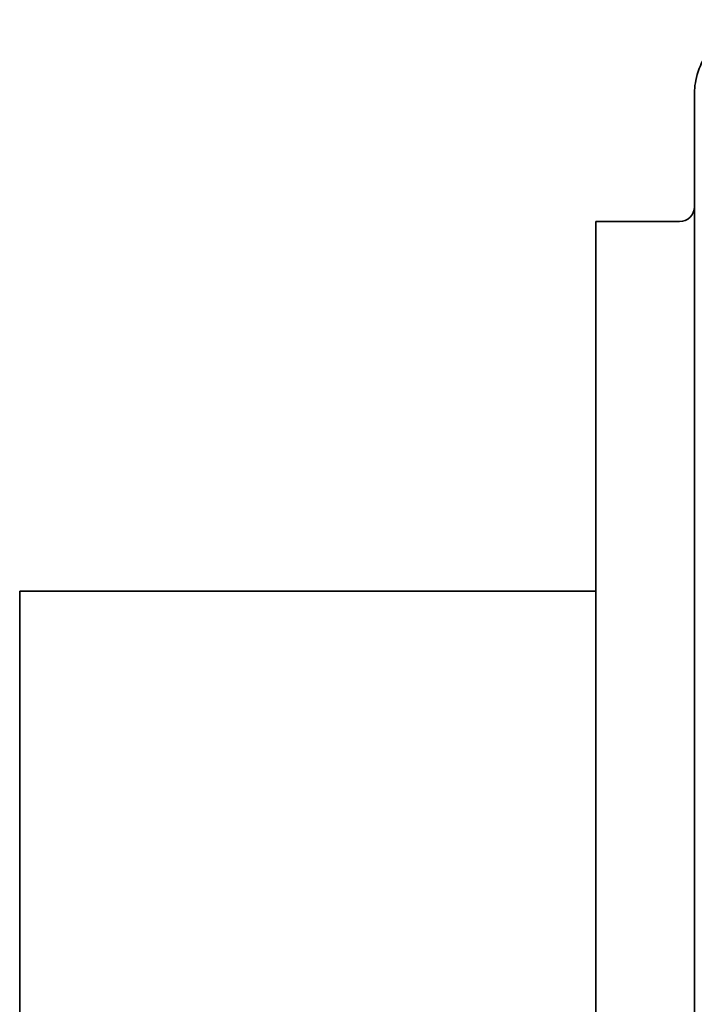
# Model space of a CAD drawing. Header units: millimetres. Extents: x 386 to 874, y 93 to 798.
# Tile 6 of 7: x 548 to 685, y 594 to 794. Entities that reach past the tile are written whole.
import ezdxf

# ---------------------------------------------------------------- set-up
doc = ezdxf.new("R2010")
doc.units = ezdxf.units.MM
doc.header["$LTSCALE"] = 3
doc.layers.add('Krawędzie widoczne(ISO)', color=7, linetype='Continuous', lineweight=35, true_color=0x262659)

msp = doc.modelspace()

# ---------------------------------------------------------------- linework, layer by layer
at = {"layer": 'Krawędzie widoczne(ISO)'}
for p, q in [((684.63, 778.59), (684.63, 778.05)), ((684.63, 778.05), (684.63, 688.67)), ((664.63, 290.29), (664.63, 753)), ((681.63, 753), (664.63, 753)), ((684.63, 688.67), (684.63, 493.61)), ((547.64, 569.5), (547.64, 678)), ((547.64, 678), (664.63, 678))]:
    msp.add_line(p, q, dxfattribs=at)
msp.add_arc((681.63, 756), 3, 270, 0, dxfattribs=at)
msp.add_open_spline([(684.63, 778.59), (684.63, 778.59), (684.63, 778.59), (684.63, 778.59), (684.63, 778.59), (684.63, 778.6), (684.63, 778.6), (684.63, 778.6), (684.63, 778.6), (684.63, 778.6), (684.63, 778.6), (684.63, 778.6), (684.63, 778.6), (684.63, 778.6), (684.63, 778.6), (684.63, 778.61), (684.63, 778.61), (684.63, 778.62), (684.63, 778.63), (684.63, 778.66), (684.63, 778.69), (684.63, 778.79), (684.63, 778.86), (684.63, 779.17), (684.64, 779.39), (684.7, 780.3), (684.79, 780.98), (685.26, 783.27), (685.87, 784.85), (687.51, 787.71), (688.59, 789.02), (691.05, 791.18), (692.46, 792.08), (695.46, 793.37), (697.1, 793.77), (699.16, 793.95), (699.59, 793.97), (700.02, 793.97)], degree=3, knots=[0, 0, 0, 0, 0.0002, 0.0002, 0.000313, 0.000313, 0.00043, 0.00043, 0.000578, 0.000578, 0.0007, 0.0007, 0.000875, 0.000875, 0.001204, 0.001204, 0.002059, 0.002059, 0.004622, 0.004622, 0.012309, 0.012309, 0.035369, 0.035369, 0.104566, 0.104566, 0.312568, 0.312568, 0.81448, 0.81448, 1.317839, 1.317839, 1.815542, 1.815542, 2.324266, 2.324266, 2.459708, 2.459708, 2.459708, 2.459708], dxfattribs=at)

doc.saveas('drawing.dxf')
